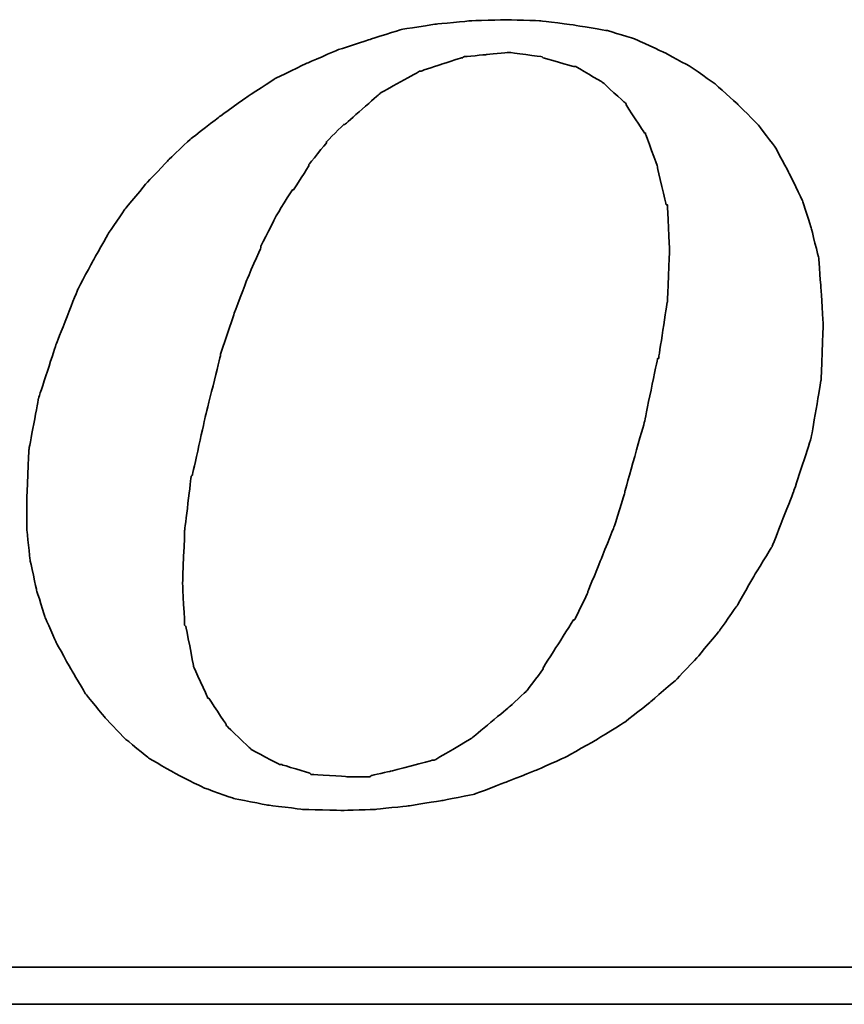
# Model space of a CAD drawing. Header units: millimetres. Extents: x 293 to 531, y -109 to -36.
# Tile 46 of 53: x 474.31 to 475.97, y -86.59 to -84.61. Entities that reach past the tile are written whole.
import ezdxf

# ---------------------------------------------------------------- set-up
doc = ezdxf.new("R2010")
doc.units = ezdxf.units.MM
doc.header["$LTSCALE"] = 0.1
doc.layers.add('DIM', color=4, linetype='CONTINUOUS')
doc.layers.add('layer 1', color=7, linetype='CONTINUOUS')

# ---------------------------------------------------------------- blocks, each defined once
blk = doc.blocks.new('TBI MOTION logo(完整正式版)')
at = {"layer": 'layer 1', "color": 22, "lineweight": 35}
for points, knots in [([(35.79625, -6.98375), (35.79625, -6.98375), (36.23125, -7.43875), (36.23125, -7.43875), (36.23125, -7.43875), (36.23125, -7.43875), (36.75625, -7.87125), (36.75625, -7.87125), (36.75625, -7.87125), (36.75625, -7.87125), (37.33125, -8.20375), (37.33125, -8.20375), (37.33125, -8.20375), (37.33125, -8.20375), (37.95625, -8.51875), (37.95625, -8.51875), (37.95625, -8.51875), (37.95625, -8.51875), (38.62625, -8.75875), (38.62625, -8.75875), (38.62625, -8.75875), (38.62625, -8.75875), (39.37125, -8.90375), (39.37125, -8.90375), (39.37125, -8.90375), (39.37125, -8.90375), (40.14125, -8.99875), (40.14125, -8.99875), (40.14125, -8.99875), (40.14125, -8.99875), (41.02625, -9.02375), (41.02625, -9.02375), (41.02625, -9.02375), (41.02625, -9.02375), (41.74625, -8.99875), (41.74625, -8.99875), (41.74625, -8.99875), (41.74625, -8.99875), (42.46625, -8.92375), (42.46625, -8.92375), (42.46625, -8.92375), (42.46625, -8.92375), (43.21125, -8.80625), (43.21125, -8.80625), (43.21125, -8.80625), (43.21125, -8.80625), (43.93125, -8.66375), (43.93125, -8.66375), (43.93125, -8.66375), (43.93125, -8.66375), (44.62625, -8.39875), (44.62625, -8.39875), (44.62625, -8.39875), (44.62625, -8.39875), (45.29625, -8.13375), (45.29625, -8.13375), (45.29625, -8.13375), (45.29625, -8.13375), (45.94625, -7.84375), (45.94625, -7.84375), (45.94625, -7.84375), (45.94625, -7.84375), (46.61625, -7.46375), (46.61625, -7.46375), (46.61625, -7.46375), (46.61625, -7.46375), (47.24125, -7.07875), (47.24125, -7.07875), (47.24125, -7.07875), (47.24125, -7.07875), (47.81625, -6.62375), (47.81625, -6.62375), (47.81625, -6.62375), (47.81625, -6.62375), (48.36875, -6.14375), (48.36875, -6.14375), (48.36875, -6.14375), (48.36875, -6.14375), (48.84625, -5.64125), (48.84625, -5.64125), (48.84625, -5.64125), (48.84625, -5.64125), (49.32625, -5.06375), (49.32625, -5.06375), (49.32625, -5.06375), (49.32625, -5.06375), (49.71125, -4.51374), (49.71125, -4.51374), (49.71125, -4.51374), (49.71125, -4.51374), (50.09625, -3.83874), (50.09625, -3.83874), (50.09625, -3.83874), (50.09625, -3.83874), (50.48125, -3.21374), (50.48125, -3.21374), (50.48125, -3.21374), (50.48125, -3.21374), (50.96125, -1.99125), (50.96125, -1.99125), (50.96125, -1.99125), (50.96125, -1.99125), (51.34375, -0.81875), (51.34375, -0.81875), (51.34375, -0.81875), (51.34375, -0.81875), (51.56125, 0.45624), (51.56125, 0.45624), (51.56125, 0.45624), (51.56125, 0.45624), (51.60625, 1.67624), (51.60625, 1.67624), (51.60625, 1.67624), (51.60625, 1.67624), (51.56125, 2.44625), (51.56125, 2.44625), (51.56125, 2.44625), (51.56125, 2.44625), (51.51125, 3.14125), (51.51125, 3.14125), (51.51125, 3.14125), (51.51125, 3.14125), (51.34375, 3.81125), (51.34375, 3.81125), (51.34375, 3.81125), (51.34375, 3.81125), (51.15125, 4.41125), (51.15125, 4.41125), (51.15125, 4.41125), (51.15125, 4.41125), (50.86125, 5.01125), (50.86125, 5.01125), (50.86125, 5.01125), (50.86125, 5.01125), (50.55125, 5.58875), (50.55125, 5.58875), (50.55125, 5.58875), (50.55125, 5.58875), (50.16625, 6.09125), (50.16625, 6.09125), (50.16625, 6.09125), (50.16625, 6.09125), (49.71125, 6.54875), (49.71125, 6.54875), (49.71125, 6.54875), (49.71125, 6.54875), (49.23125, 6.98125), (49.23125, 6.98125), (49.23125, 6.98125), (49.23125, 6.98125), (48.67875, 7.36625), (48.67875, 7.36625), (48.67875, 7.36625), (48.67875, 7.36625), (48.10375, 7.67625), (48.10375, 7.67625), (48.10375, 7.67625), (48.10375, 7.67625), (47.48125, 7.96375), (47.48125, 7.96375), (47.48125, 7.96375), (47.48125, 7.96375), (46.85625, 8.15625), (46.85625, 8.15625), (46.85625, 8.15625), (46.85625, 8.15625), (46.13625, 8.27624), (46.13625, 8.27624), (46.13625, 8.27624), (46.13625, 8.27624), (45.39125, 8.37125), (45.39125, 8.37125), (45.39125, 8.37125), (45.39125, 8.37125), (44.62625, 8.39624), (44.62625, 8.39624), (44.62625, 8.39624), (44.62625, 8.39624), (43.83625, 8.37125), (43.83625, 8.37125), (43.83625, 8.37125), (43.83625, 8.37125), (43.09125, 8.30125), (43.09125, 8.30125), (43.09125, 8.30125), (43.09125, 8.30125), (42.32125, 8.18125), (42.32125, 8.18125), (42.32125, 8.18125), (42.32125, 8.18125), (41.62875, 7.96375), (41.62875, 7.96375), (41.62875, 7.96375), (41.62875, 7.96375), (40.90625, 7.72625), (40.90625, 7.72625), (40.90625, 7.72625), (40.90625, 7.72625), (40.23624, 7.43625), (40.23624, 7.43625), (40.23624, 7.43625), (40.23624, 7.43625), (39.54124, 7.10125), (39.54124, 7.10125), (39.54124, 7.10125), (39.54124, 7.10125), (38.91625, 6.69125), (38.91625, 6.69125), (38.91625, 6.69125), (38.91625, 6.69125), (38.31625, 6.26125), (38.31625, 6.26125), (38.31625, 6.26125), (38.31625, 6.26125), (37.69125, 5.78125), (37.69125, 5.78125), (37.69125, 5.78125), (37.69125, 5.78125), (37.18625, 5.30125), (37.18625, 5.30125), (37.18625, 5.30125), (37.18625, 5.30125), (36.70625, 4.79624), (36.70625, 4.79624), (36.70625, 4.79624), (36.70625, 4.79624), (36.23125, 4.22125), (36.23125, 4.22125), (36.23125, 4.22125), (36.23125, 4.22125), (35.87124, 3.69375), (35.87124, 3.69375), (35.87124, 3.69375), (35.87124, 3.69375), (35.53125, 3.09125), (35.53125, 3.09125), (35.53125, 3.09125), (35.53125, 3.09125), (35.19875, 2.47125), (35.19875, 2.47125), (35.19875, 2.47125), (35.19875, 2.47125), (34.71625, 1.24625), (34.71625, 1.24625), (34.71625, 1.24625), (34.71625, 1.24625), (34.33125, 0.06874), (34.33125, 0.06874), (34.33125, 0.06874), (34.33125, 0.06874), (34.11625, -1.07875), (34.11625, -1.07875), (34.11625, -1.07875), (34.11625, -1.07875), (34.07125, -2.15875), (34.07125, -2.15875), (34.07125, -2.15875), (34.07125, -2.15875), (34.07125, -2.85375), (34.07125, -2.85375), (34.07125, -2.85375), (34.07125, -2.85375), (34.14125, -3.50375), (34.14125, -3.50375), (34.14125, -3.50375), (34.14125, -3.50375), (34.28625, -4.17375), (34.28625, -4.17375), (34.28625, -4.17375), (34.28625, -4.17375), (34.47625, -4.77624), (34.47625, -4.77624), (34.47625, -4.77624), (34.47625, -4.77624), (34.71625, -5.32625), (34.71625, -5.32625), (34.71625, -5.32625), (34.71625, -5.32625), (35.05375, -5.92875), (35.05375, -5.92875), (35.05375, -5.92875), (35.05375, -5.92875), (35.36375, -6.45375), (35.36375, -6.45375), (35.36375, -6.45375), (35.36375, -6.45375), (35.79625, -6.98375), (35.79625, -6.98375)], [0, 0, 0, 0, 0.01388889, 0.01388889, 0.01388889, 0.0138889, 0.02777778, 0.02777778, 0.02777778, 0.02777779, 0.04166667, 0.04166667, 0.04166667, 0.04166668, 0.05555556, 0.05555556, 0.05555556, 0.05555557, 0.06944444, 0.06944444, 0.06944444, 0.06944445, 0.08333333, 0.08333333, 0.08333333, 0.08333334, 0.09722222, 0.09722222, 0.09722222, 0.09722223, 0.11111111, 0.11111111, 0.11111111, 0.11111112, 0.125, 0.125, 0.125, 0.12500001, 0.13888889, 0.13888889, 0.13888889, 0.1388889, 0.15277778, 0.15277778, 0.15277778, 0.15277779, 0.16666667, 0.16666667, 0.16666667, 0.16666668, 0.18055556, 0.18055556, 0.18055556, 0.18055557, 0.19444444, 0.19444444, 0.19444444, 0.19444445, 0.20833333, 0.20833333, 0.20833333, 0.20833334, 0.22222222, 0.22222222, 0.22222222, 0.22222223, 0.23611111, 0.23611111, 0.23611111, 0.23611112, 0.25, 0.25, 0.25, 0.25000001, 0.26388889, 0.26388889, 0.26388889, 0.2638889, 0.27777778, 0.27777778, 0.27777778, 0.27777779, 0.29166667, 0.29166667, 0.29166667, 0.29166668, 0.30555556, 0.30555556, 0.30555556, 0.30555557, 0.31944444, 0.31944444, 0.31944444, 0.31944445, 0.33333333, 0.33333333, 0.33333333, 0.33333334, 0.34722222, 0.34722222, 0.34722222, 0.34722223, 0.36111111, 0.36111111, 0.36111111, 0.36111112, 0.375, 0.375, 0.375, 0.37500001, 0.38888889, 0.38888889, 0.38888889, 0.3888889, 0.40277778, 0.40277778, 0.40277778, 0.40277779, 0.41666667, 0.41666667, 0.41666667, 0.41666668, 0.43055556, 0.43055556, 0.43055556, 0.43055557, 0.44444444, 0.44444444, 0.44444444, 0.44444445, 0.45833333, 0.45833333, 0.45833333, 0.45833334, 0.47222222, 0.47222222, 0.47222222, 0.47222223, 0.48611111, 0.48611111, 0.48611111, 0.48611112, 0.5, 0.5, 0.5, 0.50000001, 0.51388889, 0.51388889, 0.51388889, 0.5138889, 0.52777778, 0.52777778, 0.52777778, 0.52777779, 0.54166667, 0.54166667, 0.54166667, 0.54166668, 0.55555556, 0.55555556, 0.55555556, 0.55555557, 0.56944444, 0.56944444, 0.56944444, 0.56944445, 0.58333333, 0.58333333, 0.58333333, 0.58333334, 0.59722222, 0.59722222, 0.59722222, 0.59722223, 0.61111111, 0.61111111, 0.61111111, 0.61111112, 0.625, 0.625, 0.625, 0.62500001, 0.63888889, 0.63888889, 0.63888889, 0.6388889, 0.65277778, 0.65277778, 0.65277778, 0.65277779, 0.66666667, 0.66666667, 0.66666667, 0.66666668, 0.68055556, 0.68055556, 0.68055556, 0.68055557, 0.69444444, 0.69444444, 0.69444444, 0.69444445, 0.70833333, 0.70833333, 0.70833333, 0.70833334, 0.72222222, 0.72222222, 0.72222222, 0.72222223, 0.73611111, 0.73611111, 0.73611111, 0.73611112, 0.75, 0.75, 0.75, 0.75000001, 0.76388889, 0.76388889, 0.76388889, 0.7638889, 0.77777778, 0.77777778, 0.77777778, 0.77777779, 0.79166667, 0.79166667, 0.79166667, 0.79166668, 0.80555556, 0.80555556, 0.80555556, 0.80555557, 0.81944444, 0.81944444, 0.81944444, 0.81944445, 0.83333333, 0.83333333, 0.83333333, 0.83333334, 0.84722222, 0.84722222, 0.84722222, 0.84722223, 0.86111111, 0.86111111, 0.86111111, 0.86111112, 0.875, 0.875, 0.875, 0.87500001, 0.88888889, 0.88888889, 0.88888889, 0.8888889, 0.90277778, 0.90277778, 0.90277778, 0.90277779, 0.91666667, 0.91666667, 0.91666667, 0.91666668, 0.93055556, 0.93055556, 0.93055556, 0.93055557, 0.94444444, 0.94444444, 0.94444444, 0.94444445, 0.95833333, 0.95833333, 0.95833333, 0.95833334, 0.97222222, 0.97222222, 0.97222222, 0.97222223, 0.98611111, 0.98611111, 0.98611111, 0.98611112, 1, 1, 1, 1]), ([(38.33875, 1.03124), (38.33875, 1.03124), (38.62625, 1.89625), (38.62625, 1.89625), (38.62625, 1.89625), (38.62625, 1.89625), (38.91625, 2.66375), (38.91625, 2.66375), (38.91625, 2.66375), (38.91625, 2.66375), (39.22625, 3.38125), (39.22625, 3.38125), (39.22625, 3.38125), (39.22625, 3.38125), (39.22625, 3.40624), (39.22625, 3.40624), (39.22625, 3.40624), (39.22625, 3.40624), (39.56124, 4.07624), (39.56124, 4.07624), (39.56124, 4.07624), (39.56124, 4.07624), (39.92125, 4.65125), (39.92125, 4.65125), (39.92125, 4.65125), (39.92125, 4.65125), (39.94625, 4.65125), (39.94625, 4.65125), (39.94625, 4.65125), (39.94625, 4.65125), (40.28125, 5.17875), (40.28125, 5.17875), (40.28125, 5.17875), (40.28125, 5.17875), (40.28125, 5.20375), (40.28125, 5.20375), (40.28125, 5.20375), (40.28125, 5.20375), (40.66875, 5.68625), (40.66875, 5.68625), (40.66875, 5.68625), (40.66875, 5.68625), (40.66875, 5.70625), (40.66875, 5.70625), (40.66875, 5.70625), (40.66875, 5.70625), (41.05124, 6.09125), (41.05124, 6.09125), (41.05124, 6.09125), (41.05124, 6.09125), (41.07625, 6.09125), (41.07625, 6.09125), (41.07625, 6.09125), (41.07625, 6.09125), (41.84125, 6.76625), (41.84125, 6.76625), (41.84125, 6.76625), (41.84125, 6.76625), (41.86625, 6.78625), (41.86625, 6.78625), (41.86625, 6.78625), (41.86625, 6.78625), (42.73125, 7.26624), (42.73125, 7.26624), (42.73125, 7.26624), (42.73125, 7.26624), (42.75625, 7.26624), (42.75625, 7.26624), (42.75625, 7.26624), (42.75625, 7.26624), (43.18625, 7.41125), (43.18625, 7.41125), (43.18625, 7.41125), (43.18625, 7.41125), (43.64125, 7.55625), (43.64125, 7.55625), (43.64125, 7.55625), (43.64125, 7.55625), (43.66625, 7.55625), (43.66625, 7.55625), (43.66625, 7.55625), (43.66625, 7.55625), (43.69125, 7.58124), (43.69125, 7.58124), (43.69125, 7.58124), (43.69125, 7.58124), (44.19125, 7.62625), (44.19125, 7.62625), (44.19125, 7.62625), (44.19125, 7.62625), (44.67125, 7.67625), (44.67125, 7.67625), (44.67125, 7.67625), (44.67125, 7.67625), (44.69625, 7.67625), (44.69625, 7.67625), (44.69625, 7.67625), (44.69625, 7.67625), (45.41875, 7.58124), (45.41875, 7.58124), (45.41875, 7.58124), (45.41875, 7.58124), (45.44125, 7.55625), (45.44125, 7.55625), (45.44125, 7.55625), (45.44125, 7.55625), (46.11125, 7.36625), (46.11125, 7.36625), (46.11125, 7.36625), (46.11125, 7.36625), (46.13625, 7.36625), (46.13625, 7.36625), (46.13625, 7.36625), (46.13625, 7.36625), (46.15875, 7.36625), (46.15875, 7.36625), (46.15875, 7.36625), (46.15875, 7.36625), (46.73625, 7.02624), (46.73625, 7.02624), (46.73625, 7.02624), (46.73625, 7.02624), (46.76125, 7.00624), (46.76125, 7.00624), (46.76125, 7.00624), (46.76125, 7.00624), (47.24125, 6.57124), (47.24125, 6.57124), (47.24125, 6.57124), (47.24125, 6.57124), (47.26625, 6.54875), (47.26625, 6.54875), (47.26625, 6.54875), (47.26625, 6.54875), (47.26625, 6.52375), (47.26625, 6.52375), (47.26625, 6.52375), (47.26625, 6.52375), (47.67375, 5.89875), (47.67375, 5.89875), (47.67375, 5.89875), (47.67375, 5.89875), (47.69625, 5.89875), (47.69625, 5.89875), (47.69625, 5.89875), (47.69625, 5.89875), (47.69625, 5.87625), (47.69625, 5.87625), (47.69625, 5.87625), (47.69625, 5.87625), (47.96125, 5.15625), (47.96125, 5.15625), (47.96125, 5.15625), (47.96125, 5.15625), (47.96125, 5.13125), (47.96125, 5.13125), (47.96125, 5.13125), (47.96125, 5.13125), (48.15125, 4.31875), (48.15125, 4.31875), (48.15125, 4.31875), (48.15125, 4.31875), (48.17625, 4.31875), (48.17625, 4.31875), (48.17625, 4.31875), (48.17625, 4.31875), (48.17625, 4.29125), (48.17625, 4.29125), (48.17625, 4.29125), (48.17625, 4.29125), (48.22625, 3.33125), (48.22625, 3.33125), (48.22625, 3.33125), (48.22625, 3.33125), (48.22625, 3.30875), (48.22625, 3.30875), (48.22625, 3.30875), (48.22625, 3.30875), (48.17625, 2.20624), (48.17625, 2.20624), (48.17625, 2.20624), (48.17625, 2.20624), (48.17625, 2.18124), (48.17625, 2.18124), (48.17625, 2.18124), (48.17625, 2.18124), (47.98375, 0.93624), (47.98375, 0.93624), (47.98375, 0.93624), (47.98375, 0.93624), (47.96125, 0.93624), (47.96125, 0.93624), (47.96125, 0.93624), (47.96125, 0.93624), (47.67375, -0.45874), (47.67375, -0.45874), (47.67375, -0.45874), (47.67375, -0.45874), (47.24125, -1.99125), (47.24125, -1.99125), (47.24125, -1.99125), (47.24125, -1.99125), (47.24125, -2.01874), (47.24125, -2.01874), (47.24125, -2.01874), (47.24125, -2.01874), (47.00125, -2.78375), (47.00125, -2.78375), (47.00125, -2.78375), (47.00125, -2.78375), (46.71125, -3.50375), (46.71125, -3.50375), (46.71125, -3.50375), (46.71125, -3.50375), (46.42625, -4.19875), (46.42625, -4.19875), (46.42625, -4.19875), (46.42625, -4.19875), (46.42625, -4.22375), (46.42625, -4.22375), (46.42625, -4.22375), (46.42625, -4.22375), (46.13625, -4.82374), (46.13625, -4.82374), (46.13625, -4.82374), (46.13625, -4.82374), (46.11125, -4.82374), (46.11125, -4.82374), (46.11125, -4.82374), (46.11125, -4.82374), (45.77625, -5.35125), (45.77625, -5.35125), (45.77625, -5.35125), (45.77625, -5.35125), (45.44125, -5.87875), (45.44125, -5.87875), (45.44125, -5.87875), (45.44125, -5.87875), (45.44125, -5.90375), (45.44125, -5.90375), (45.44125, -5.90375), (45.44125, -5.90375), (45.10625, -6.35875), (45.10625, -6.35875), (45.10625, -6.35875), (45.10625, -6.35875), (45.08125, -6.38375), (45.08125, -6.38375), (45.08125, -6.38375), (45.08125, -6.38375), (44.69625, -6.74375), (44.69625, -6.74375), (44.69625, -6.74375), (44.69625, -6.74375), (43.88375, -7.41625), (43.88375, -7.41625), (43.88375, -7.41625), (43.88375, -7.41625), (43.85625, -7.43875), (43.85625, -7.43875), (43.85625, -7.43875), (43.85625, -7.43875), (43.04125, -7.91875), (43.04125, -7.91875), (43.04125, -7.91875), (43.04125, -7.91875), (43.01625, -7.91875), (43.01625, -7.91875), (43.01625, -7.91875), (43.01625, -7.91875), (42.99625, -7.91875), (42.99625, -7.91875), (42.99625, -7.91875), (42.99625, -7.91875), (42.08125, -8.15875), (42.08125, -8.15875), (42.08125, -8.15875), (42.08125, -8.15875), (41.65125, -8.25625), (41.65125, -8.25625), (41.65125, -8.25625), (41.65125, -8.25625), (41.62875, -8.27875), (41.62875, -8.27875), (41.62875, -8.27875), (41.62875, -8.27875), (41.60125, -8.27875), (41.60125, -8.27875), (41.60125, -8.27875), (41.60125, -8.27875), (41.12125, -8.27875), (41.12125, -8.27875), (41.12125, -8.27875), (41.12125, -8.27875), (40.35624, -8.23125), (40.35624, -8.23125), (40.35624, -8.23125), (40.35624, -8.23125), (40.33125, -8.23125), (40.33125, -8.23125), (40.33125, -8.23125), (40.33125, -8.23125), (40.30625, -8.20375), (40.30625, -8.20375), (40.30625, -8.20375), (40.30625, -8.20375), (39.68375, -8.01375), (39.68375, -8.01375), (39.68375, -8.01375), (39.68375, -8.01375), (39.66124, -8.01375), (39.66124, -8.01375), (39.66124, -8.01375), (39.66124, -8.01375), (39.63625, -8.01375), (39.63625, -8.01375), (39.63625, -8.01375), (39.63625, -8.01375), (39.01125, -7.67875), (39.01125, -7.67875), (39.01125, -7.67875), (39.01125, -7.67875), (38.98875, -7.65375), (38.98875, -7.65375), (38.98875, -7.65375), (38.98875, -7.65375), (38.48625, -7.17375), (38.48625, -7.17375), (38.48625, -7.17375), (38.48625, -7.17375), (38.45875, -7.14875), (38.45875, -7.14875), (38.45875, -7.14875), (38.45875, -7.14875), (38.45875, -7.12875), (38.45875, -7.12875), (38.45875, -7.12875), (38.45875, -7.12875), (38.07625, -6.54875), (38.07625, -6.54875), (38.07625, -6.54875), (38.07625, -6.54875), (38.05125, -6.54875), (38.05125, -6.54875), (38.05125, -6.54875), (38.05125, -6.54875), (38.05125, -6.52875), (38.05125, -6.52875), (38.05125, -6.52875), (38.05125, -6.52875), (37.74125, -5.85375), (37.74125, -5.85375), (37.74125, -5.85375), (37.74125, -5.85375), (37.74125, -5.82875), (37.74125, -5.82875), (37.74125, -5.82875), (37.74125, -5.82875), (37.57375, -4.96875), (37.57375, -4.96875), (37.57375, -4.96875), (37.57375, -4.96875), (37.54625, -4.94375), (37.54625, -4.94375), (37.54625, -4.94375), (37.54625, -4.94375), (37.50125, -4.03375), (37.50125, -4.03375), (37.50125, -4.03375), (37.50125, -4.03375), (37.50125, -4.00875), (37.50125, -4.00875), (37.50125, -4.00875), (37.50125, -4.00875), (37.54625, -2.85375), (37.54625, -2.85375), (37.54625, -2.85375), (37.54625, -2.85375), (37.69125, -1.65875), (37.69125, -1.65875), (37.69125, -1.65875), (37.69125, -1.65875), (37.71624, -1.63375), (37.71624, -1.63375), (37.71624, -1.63375), (37.71624, -1.63375), (38.00375, -0.33875), (38.00375, -0.33875), (38.00375, -0.33875), (38.00375, -0.33875), (38.33875, 1.00624), (38.33875, 1.00624), (38.33875, 1.00624), (38.33875, 1.00624), (38.33875, 1.03124), (38.33875, 1.03124)], [0, 0, 0, 0, 0.01010101, 0.01010101, 0.01010101, 0.01010102, 0.02020202, 0.02020202, 0.02020202, 0.02020203, 0.03030303, 0.03030303, 0.03030303, 0.03030304, 0.04040404, 0.04040404, 0.04040404, 0.04040405, 0.05050505, 0.05050505, 0.05050505, 0.05050506, 0.06060606, 0.06060606, 0.06060606, 0.06060607, 0.07070707, 0.07070707, 0.07070707, 0.07070708, 0.08080808, 0.08080808, 0.08080808, 0.08080809, 0.09090909, 0.09090909, 0.09090909, 0.0909091, 0.1010101, 0.1010101, 0.1010101, 0.10101011, 0.11111111, 0.11111111, 0.11111111, 0.11111112, 0.12121212, 0.12121212, 0.12121212, 0.12121213, 0.13131313, 0.13131313, 0.13131313, 0.13131314, 0.14141414, 0.14141414, 0.14141414, 0.14141415, 0.15151515, 0.15151515, 0.15151515, 0.15151516, 0.16161616, 0.16161616, 0.16161616, 0.16161617, 0.17171717, 0.17171717, 0.17171717, 0.17171718, 0.18181818, 0.18181818, 0.18181818, 0.18181819, 0.19191919, 0.19191919, 0.19191919, 0.1919192, 0.2020202, 0.2020202, 0.2020202, 0.20202021, 0.21212121, 0.21212121, 0.21212121, 0.21212122, 0.22222222, 0.22222222, 0.22222222, 0.22222223, 0.23232323, 0.23232323, 0.23232323, 0.23232324, 0.24242424, 0.24242424, 0.24242424, 0.24242425, 0.25252525, 0.25252525, 0.25252525, 0.25252526, 0.26262626, 0.26262626, 0.26262626, 0.26262627, 0.27272727, 0.27272727, 0.27272727, 0.27272728, 0.28282828, 0.28282828, 0.28282828, 0.28282829, 0.29292929, 0.29292929, 0.29292929, 0.2929293, 0.3030303, 0.3030303, 0.3030303, 0.30303031, 0.31313131, 0.31313131, 0.31313131, 0.31313132, 0.32323232, 0.32323232, 0.32323232, 0.32323233, 0.33333333, 0.33333333, 0.33333333, 0.33333334, 0.34343434, 0.34343434, 0.34343434, 0.34343435, 0.35353535, 0.35353535, 0.35353535, 0.35353536, 0.36363636, 0.36363636, 0.36363636, 0.36363637, 0.37373737, 0.37373737, 0.37373737, 0.37373738, 0.38383838, 0.38383838, 0.38383838, 0.38383839, 0.39393939, 0.39393939, 0.39393939, 0.3939394, 0.4040404, 0.4040404, 0.4040404, 0.40404041, 0.41414141, 0.41414141, 0.41414141, 0.41414142, 0.42424242, 0.42424242, 0.42424242, 0.42424243, 0.43434343, 0.43434343, 0.43434343, 0.43434344, 0.44444444, 0.44444444, 0.44444444, 0.44444445, 0.45454545, 0.45454545, 0.45454545, 0.45454546, 0.46464646, 0.46464646, 0.46464646, 0.46464647, 0.47474747, 0.47474747, 0.47474747, 0.47474748, 0.48484848, 0.48484848, 0.48484848, 0.48484849, 0.49494949, 0.49494949, 0.49494949, 0.4949495, 0.50505051, 0.50505051, 0.50505051, 0.50505052, 0.51515152, 0.51515152, 0.51515152, 0.51515153, 0.52525253, 0.52525253, 0.52525253, 0.52525254, 0.53535354, 0.53535354, 0.53535354, 0.53535355, 0.54545455, 0.54545455, 0.54545455, 0.54545456, 0.55555556, 0.55555556, 0.55555556, 0.55555557, 0.56565657, 0.56565657, 0.56565657, 0.56565658, 0.57575758, 0.57575758, 0.57575758, 0.57575759, 0.58585859, 0.58585859, 0.58585859, 0.5858586, 0.5959596, 0.5959596, 0.5959596, 0.59595961, 0.60606061, 0.60606061, 0.60606061, 0.60606062, 0.61616162, 0.61616162, 0.61616162, 0.61616163, 0.62626263, 0.62626263, 0.62626263, 0.62626264, 0.63636364, 0.63636364, 0.63636364, 0.63636365, 0.64646465, 0.64646465, 0.64646465, 0.64646466, 0.65656566, 0.65656566, 0.65656566, 0.65656567, 0.66666667, 0.66666667, 0.66666667, 0.66666668, 0.67676768, 0.67676768, 0.67676768, 0.67676769, 0.68686869, 0.68686869, 0.68686869, 0.6868687, 0.6969697, 0.6969697, 0.6969697, 0.69696971, 0.70707071, 0.70707071, 0.70707071, 0.70707072, 0.71717172, 0.71717172, 0.71717172, 0.71717173, 0.72727273, 0.72727273, 0.72727273, 0.72727274, 0.73737374, 0.73737374, 0.73737374, 0.73737375, 0.74747475, 0.74747475, 0.74747475, 0.74747476, 0.75757576, 0.75757576, 0.75757576, 0.75757577, 0.76767677, 0.76767677, 0.76767677, 0.76767678, 0.77777778, 0.77777778, 0.77777778, 0.77777779, 0.78787879, 0.78787879, 0.78787879, 0.7878788, 0.7979798, 0.7979798, 0.7979798, 0.79797981, 0.80808081, 0.80808081, 0.80808081, 0.80808082, 0.81818182, 0.81818182, 0.81818182, 0.81818183, 0.82828283, 0.82828283, 0.82828283, 0.82828284, 0.83838384, 0.83838384, 0.83838384, 0.83838385, 0.84848485, 0.84848485, 0.84848485, 0.84848486, 0.85858586, 0.85858586, 0.85858586, 0.85858587, 0.86868687, 0.86868687, 0.86868687, 0.86868688, 0.87878788, 0.87878788, 0.87878788, 0.87878789, 0.88888889, 0.88888889, 0.88888889, 0.8888889, 0.8989899, 0.8989899, 0.8989899, 0.89898991, 0.90909091, 0.90909091, 0.90909091, 0.90909092, 0.91919192, 0.91919192, 0.91919192, 0.91919193, 0.92929293, 0.92929293, 0.92929293, 0.92929294, 0.93939394, 0.93939394, 0.93939394, 0.93939395, 0.94949495, 0.94949495, 0.94949495, 0.94949496, 0.95959596, 0.95959596, 0.95959596, 0.95959597, 0.96969697, 0.96969697, 0.96969697, 0.96969698, 0.97979798, 0.97979798, 0.97979798, 0.97979799, 0.98989899, 0.98989899, 0.98989899, 0.989899, 1, 1, 1, 1]), ([(75.90875, -9.47875), (75.90875, -9.47875), (75.90875, -12.28625), (75.90875, -12.28625), (75.90875, -12.28625), (75.90875, -12.28625), (75.90875, -12.47875), (75.90875, -12.47875), (75.90875, -12.47875), (75.90875, -12.47875), (75.71625, -12.47875), (75.71625, -12.47875), (75.71625, -12.47875), (75.71625, -12.47875), (-88.32875, -12.47875), (-88.32875, -12.47875), (-88.32875, -12.47875), (-88.32875, -12.47875), (-88.32875, -13.29375), (-88.32875, -13.29375), (-88.32875, -13.29375), (-88.32875, -13.29375), (82.89125, -13.29375), (82.89125, -13.29375), (82.89125, -13.29375), (82.89125, -13.29375), (75.90875, -9.47875), (75.90875, -9.47875)], [0, 0, 0, 0, 0.14285714, 0.14285714, 0.14285714, 0.14285715, 0.28571429, 0.28571429, 0.28571429, 0.2857143, 0.42857143, 0.42857143, 0.42857143, 0.42857144, 0.57142857, 0.57142857, 0.57142857, 0.57142858, 0.71428571, 0.71428571, 0.71428571, 0.71428572, 0.85714286, 0.85714286, 0.85714286, 0.85714287, 1, 1, 1, 1])]:
    blk.add_open_spline(points, degree=3, knots=knots, dxfattribs=at)

msp = doc.modelspace()

# ---------------------------------------------------------------- block references
at = {"layer": 'DIM', "color": 0, "xscale": 0.0912171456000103, "yscale": 0.0912171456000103, "zscale": 0.0912171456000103}
msp.add_blockref('TBI MOTION logo(完整正式版)', (471.2195, -85.3761), dxfattribs=at)

doc.saveas('drawing.dxf')
